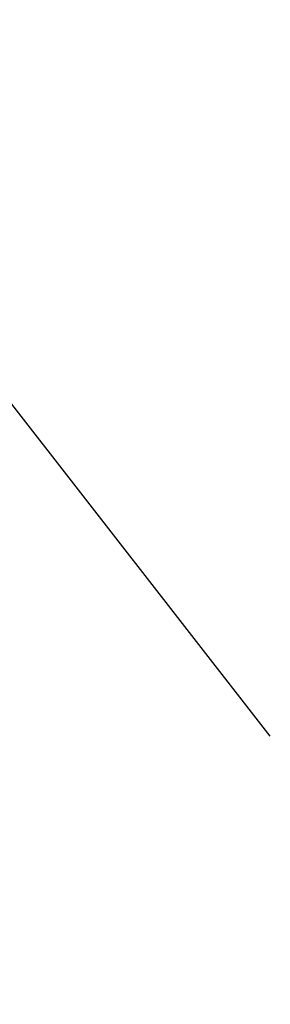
# Model space of a CAD drawing. Extents: x 10527 to 38813, y 13847 to 37526.
# Tile 208 of 256: x 35320.09 to 35320.303, y 36448.909 to 36449.745. Entities that reach past the tile are written whole.
import ezdxf

# ---------------------------------------------------------------- set-up
doc = ezdxf.new("R2010")
doc.units = 0
doc.header["$LTSCALE"] = 0.5
doc.header["$MEASUREMENT"] = 0
doc.linetypes.add('Д_ТРОТ_ТРУБА', pattern=[3, 1.5, -1.5])
doc.layers.add('(025) Дорога', color=7, linetype='Continuous')
doc.layers.add('.', color=7, linetype='Continuous', lineweight=15)

# ---------------------------------------------------------------- blocks, each defined once
blk = doc.blocks.new('gergrgrre')
at = {"layer": '(025) Дорога', "linetype": 'Д_ТРОТ_ТРУБА', "flags": 128}
blk.add_lwpolyline([(360034.85868, 4200791.39214), (360036.73252, 4200790.50116), (360038.76123, 4200786.5526), (360042.50112, 4200778.43328), (360055.49158, 4200753.98786), (360078.80293, 4200711.41078), (360116.36904, 4200649.91548), (360150.8, 4200586.24), (360165.68243, 4200563.025), (360179.515, 4200545.24), (360209.98925, 4200509.4609), (360265.27, 4200443.63), (360306.02616, 4200398.77813), (360384.56482, 4200319.74008), (360425.36654, 4200280.59219), (360454.08745, 4200253.7751), (360461.59627, 4200243.16731), (360473.35616, 4200225.78194), (360486.07235, 4200211.83315), (360495.23317, 4200201.29455)], dxfattribs=at)

msp = doc.modelspace()

# ---------------------------------------------------------------- hatches: boundary and pattern name
at = {"layer": '.', "ltscale": 0.149071}
h = msp.add_hatch(color=256, dxfattribs=at)
h.dxf.hatch_style = 1
h.set_gradient(color1=(255, 255, 255), tint=1)
h.paths.add_polyline_path([(35043.29711, 36082.01318), (36343.29711, 36082.01318), (36343.29711, 37217.01318), (35043.29711, 37217.01318)])
h.paths.add_polyline_path([(35058.29711, 37202.01318), (36328.29711, 37202.01318), (36328.29711, 36097.01318), (35058.29711, 36097.01318)], flags=16)

# ---------------------------------------------------------------- block references
at = {"linetype": 'Continuous'}
msp.add_blockref('gergrgrre', (-324846.94365, -4164111.8779), dxfattribs=at)

doc.saveas('drawing.dxf')
